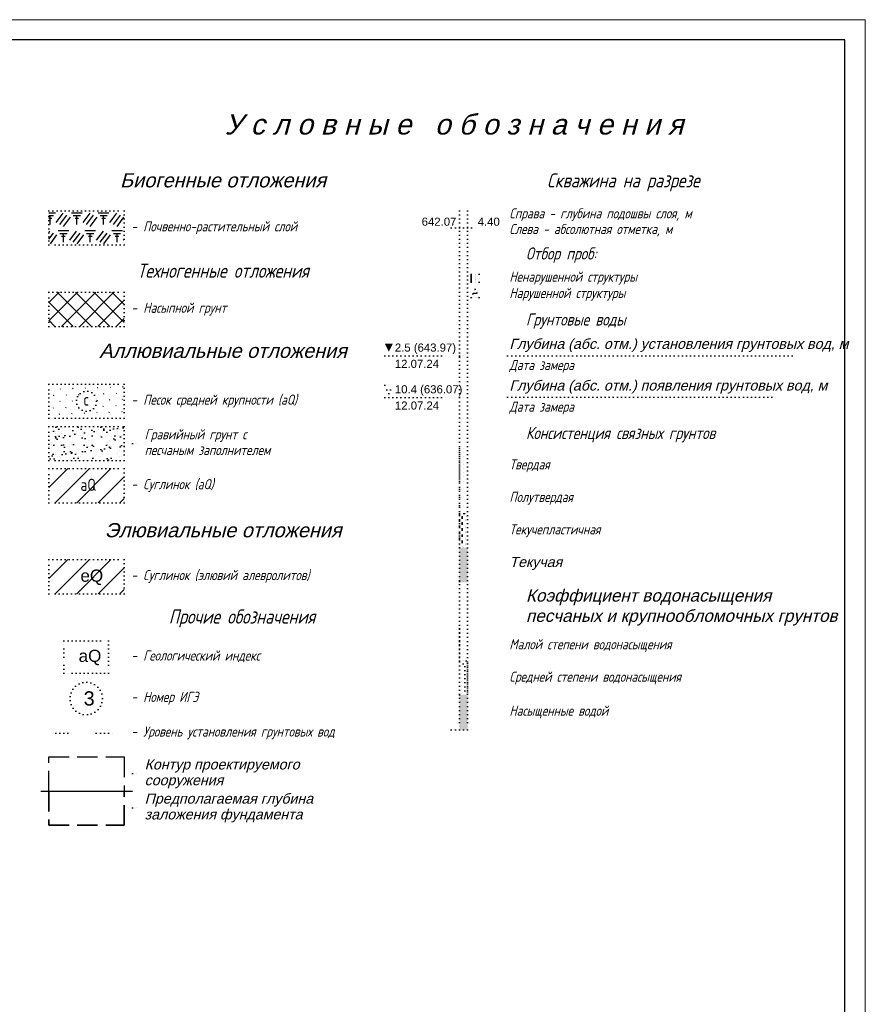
# Model space of a CAD drawing. Header units: millimetres. Extents: x -56135 to 1694203, y -446411 to -23139.
# Tile 49 of 256: x 301200 to 322021, y -122766 to -98505. Entities that reach past the tile are written whole.
import ezdxf

# ---------------------------------------------------------------- set-up
doc = ezdxf.new("R2010")
doc.units = ezdxf.units.MM
for name, pattern in [('CONTI', [1, 0, 1]), ('DASHED', [7, 5, -2, 0]), ('L2', [1, 0, 1])]:
    doc.linetypes.add(name, pattern=pattern)
for name, color, linetype in [('CUT_LRS', 7, 'CONTI'), ('CUT_TST', 7, 'CONTI'), ('ТОЛСТЫЕ_ОСНОВНЫЕ', 6, 'Continuous')]:
    doc.layers.add(name, color=color, linetype=linetype)
doc.layers.add('ТОНКИЕ', color=7, linetype='Continuous', lineweight=9)
doc.styles.get("Standard").update_dxf_attribs({"font": 'arial.ttf'})

# ---------------------------------------------------------------- blocks, each defined once
blk = doc.blocks.new('*U42')
at = {"layer": 'ТОЛСТЫЕ_ОСНОВНЫЕ', "color": 6}
blk.add_lwpolyline([(20, 5), (1256, 5), (1256, 589), (20, 589)], close=True, dxfattribs=at)
at = {"layer": 'ТОНКИЕ'}
blk.add_lwpolyline([(0, 0), (1261, 0), (1261, 594), (0, 594)], close=True, dxfattribs=at)
blk = doc.blocks.new('UZ_971')
at = {"layer": 'CUT_TST', "color": 0}
for p, q in [((0, 0), (1, 2)), ((2, 0), (0, 0)), ((1, 2), (0.4, 0)), ((1, 2), (0.7, 0)), ((1, 2), (2, 0)), ((1, 2), (1, 0)), ((1, 2), (1.3, 0)), ((1, 2), (1.6, 0))]:
    blk.add_line(p, q, dxfattribs=at)
blk = doc.blocks.new('A$C2B6B7B2D')
at = {"layer": 'CUT_TST', "color": 7}
blk.add_blockref('UZ_971', (0, 0), dxfattribs=at)
blk = doc.blocks.new('UZ_970')
at = {"layer": 'CUT_TST', "color": 0}
for p, q in [((0, 0), (0, 2)), ((0, 2), (2, 2)), ((0, 1.8), (2, 1.8)), ((0, 1.6), (2, 1.6)), ((0, 1.4), (2, 1.4)), ((0, 1.2), (2, 1.2)), ((0, 1), (2, 1)), ((0, 0.8), (2, 0.8)), ((0, 0.6), (2, 0.6)), ((0, 0.4), (2, 0.4)), ((0, 0.2), (2, 0.2)), ((2, 0), (0, 0)), ((2, 2), (2, 0))]:
    blk.add_line(p, q, dxfattribs=at)
blk = doc.blocks.new('A$C458D1F04')
at = {"layer": 'CUT_TST', "color": 7}
blk.add_blockref('UZ_970', (0, 0), dxfattribs=at)
blk = doc.blocks.new('A$C2F1267D6')
blk.add_lwpolyline([(0, 8.42), (18.55, 8.42), (18.55, 0), (0, 0)], close=True)
blk = doc.blocks.new('разрезы геология 1-1')
h = blk.add_hatch()
h.set_pattern_fill('POCHVA', color=256, scale=22, style=0)
h.set_pattern_definition([(0, (87.738, 40.965), (3.3, 4.4), [2.64, -3.96]), (0, (88.178, 40.305), (3.3, 4.4), [1.76, -4.84]), (0, (88.618, 39.645), (3.3, 4.4), [0.88, -5.72]), (90, (89.058, 38.105), (-3.3, 4.4), [2.2, -6.6]), (53.13, (90.598, 38.589), (-6.6, 1e-05), [2.86, -2.64]), (53.13, (91.478, 38.105), (-6.6, 1e-05), [2.86, -2.64]), (53.13, (92.358, 37.621), (-6.6, 1e-05), [2.86, -2.64])])
h.paths.add_polyline_path([(570.58, 341.18), (552.03, 341.18), (552.03, 332.77), (570.58, 332.77)])
h = blk.add_hatch()
h.set_pattern_fill('NET', color=256, angle=45, style=0)
h.set_pattern_definition([(45, (242.097, 101.5284), (-2.245064, 2.245064), []), (135, (242.097, 101.5284), (-2.245064, -2.245064), [])])
h.paths.add_polyline_path([(570.58, 320.85), (552.03, 320.85), (552.03, 312.43), (570.58, 312.43)])
h = blk.add_hatch()
h.set_pattern_fill('PESOK_S', color=256, scale=30, style=0)
h.set_pattern_definition([(45, (87.738, 31.6633), (-1.484924, 1.484924), [0.15, -2.1])])
h.paths.add_polyline_path([(570.58, 298.21), (552.03, 298.21), (552.03, 289.79), (570.58, 289.79)])
h.paths.add_polyline_path([(563.78, 293.99, -1), (558.82, 293.99, -1)], flags=16)
h.paths.add_polyline_path([(559.67, 292.36), (562.91, 292.36), (562.91, 295.6), (559.67, 295.6)], flags=8)
h = blk.add_hatch()
h.set_pattern_fill('AR-SAND', color=256, scale=0.07, style=0)
h.set_pattern_definition([(37.5, (87.738, 45.2263), (-0.112002, 3.425893), [0, -2.70256, 0, -3.0226, 0, -2.88925]), (7.5, (87.738, 45.2263), (3.146663, 5.017776), [0, -1.45796, 0, -2.43586, 0, -0.93345]), (327.5, (85.551, 45.2263), (5.536947, 0.01006), [0, -0.889, 0, -3.2004, 0, -4.1783]), (317.5, (85.551, 45.2263), (5.344895, 1.560505), [0, -0.4445, 0, -2.09804, 0, -2.4003])])
h.paths.add_polyline_path([(570.58, 287.79), (552.03, 287.79), (552.03, 284.42), (552.09, 284.42), (552.6, 283.91), (552.6, 283.4), (552.09, 282.89), (552.03, 282.89), (552.03, 279.37), (570.58, 279.37)])
h.paths.add_polyline_path([(562.29, 284.42), (562.8, 283.91), (562.8, 283.4), (562.29, 282.89), (561.78, 282.89), (561.27, 283.4), (561.27, 283.91), (561.78, 284.42)], flags=16)
h.paths.add_polyline_path([(563.82, 286.46), (564.33, 286.97), (564.84, 286.97), (565.35, 286.46), (565.35, 285.95), (564.84, 285.44), (564.33, 285.44), (563.82, 285.95)], flags=16)
h.paths.add_polyline_path([(560.25, 285.95), (559.74, 285.44), (559.23, 285.44), (558.72, 285.95), (558.72, 286.46), (559.23, 286.97), (559.74, 286.97), (560.25, 286.46)], flags=16)
h.paths.add_polyline_path([(564.84, 281.87), (565.35, 281.36), (565.35, 280.85), (564.84, 280.34), (564.33, 280.34), (563.82, 280.85), (563.82, 281.36), (564.33, 281.87)], flags=16)
h.paths.add_polyline_path([(566.88, 284.42), (567.39, 284.42), (567.9, 283.91), (567.9, 283.4), (567.39, 282.89), (566.88, 282.89), (566.37, 283.4), (566.37, 283.91)], flags=16)
h.paths.add_polyline_path([(560.25, 281.36), (560.25, 280.85), (559.74, 280.34), (559.23, 280.34), (558.72, 280.85), (558.72, 281.36), (559.23, 281.87), (559.74, 281.87)], flags=16)
h.paths.add_polyline_path([(557.7, 283.4), (557.19, 282.89), (556.68, 282.89), (556.17, 283.4), (556.17, 283.91), (556.68, 284.42), (557.19, 284.42), (557.7, 283.91)], flags=16)
h.paths.add_polyline_path([(568.92, 286.46), (569.43, 286.97), (569.94, 286.97), (570.45, 286.46), (570.45, 285.95), (569.94, 285.44), (569.43, 285.44), (568.92, 285.95)], flags=16)
h.paths.add_polyline_path([(555.15, 285.95), (554.64, 285.44), (554.13, 285.44), (553.62, 285.95), (553.62, 286.46), (554.13, 286.97), (554.64, 286.97), (555.15, 286.46)], flags=16)
h.paths.add_polyline_path([(569.43, 281.87), (569.94, 281.87), (570.45, 281.36), (570.45, 280.85), (569.94, 280.34), (569.43, 280.34), (568.92, 280.85), (568.92, 281.36)], flags=16)
h.paths.add_polyline_path([(555.15, 280.85), (554.64, 280.34), (554.13, 280.34), (553.62, 280.85), (553.62, 281.36), (554.13, 281.87), (554.64, 281.87), (555.15, 281.36)], flags=16)
for points in [[(655.12, 257.92), (653.12, 257.92), (653.12, 249.33), (654.12, 249.33), (655.12, 249.33)], [(655.12, 221.63), (653.12, 221.63), (653.12, 213.03), (654.12, 213.03), (655.12, 213.03)]]:
    blk.add_hatch(color=256).paths.add_polyline_path(points)
at = {"layer": 'CUT_LRS', "linetype": 'Continuous'}
h = blk.add_hatch(dxfattribs=at)
h.set_pattern_fill('SUGL_D', color=256, scale=30, style=0)
h.set_pattern_definition([(45, (826.812, -15.2835), (-2.65165, 2.65165), [])])
h.paths.add_polyline_path([(552.03, 277.37), (552.03, 268.95), (570.58, 268.95), (570.58, 277.37)])
h.paths.add_polyline_path([(558.85, 270.18), (564.21, 270.18), (564.21, 276.29), (558.85, 276.29)], flags=24)
h = blk.add_hatch(dxfattribs=at)
h.set_pattern_fill('SUGL_D', color=256, scale=30, style=0)
h.set_pattern_definition([(45, (826.812, -37.681), (-2.65165, 2.65165), [])])
h.paths.add_polyline_path([(570.58, 254.97), (552.03, 254.97), (552.03, 246.55), (570.58, 246.55)])
h.paths.add_polyline_path([(559.05, 253.25), (564, 253.25), (564, 248.74), (559.05, 248.74)], flags=24)
at = {"color": 5}
for p, q in [((634.72, 305.2), (650.12, 305.2)), ((634.72, 297.92), (636.72, 297.92)), ((635.72, 295.92), (634.72, 297.92)), ((635.72, 295.92), (636.72, 297.92)), ((634.72, 294.92), (650.12, 294.92))]:
    blk.add_line(p, q, dxfattribs=at)
for p, q in [((553.62, 286.46), (554.13, 286.97)), ((553.62, 285.95), (553.62, 286.46)), ((554.13, 286.97), (554.64, 286.97)), ((555.15, 286.46), (554.64, 286.97)), ((555.15, 285.95), (555.15, 286.46)), ((558.72, 286.46), (559.23, 286.97)), ((558.72, 285.95), (558.72, 286.46)), ((559.23, 286.97), (559.74, 286.97)), ((560.25, 286.46), (559.74, 286.97)), ((560.25, 285.95), (560.25, 286.46)), ((563.82, 286.46), (564.33, 286.97)), ((563.82, 285.95), (563.82, 286.46)), ((564.33, 286.97), (564.84, 286.97)), ((565.35, 286.46), (564.84, 286.97)), ((565.35, 285.95), (565.35, 286.46)), ((568.92, 286.46), (569.43, 286.97)), ((568.92, 285.95), (568.92, 286.46)), ((569.43, 286.97), (569.94, 286.97)), ((570.45, 286.46), (569.94, 286.97)), ((570.45, 285.95), (570.45, 286.46)), ((552.03, 284.42), (552.09, 284.42)), ((552.6, 283.91), (552.09, 284.42)), ((552.6, 283.4), (552.6, 283.91)), ((554.13, 285.44), (553.62, 285.95)), ((554.13, 285.44), (554.64, 285.44)), ((554.64, 285.44), (555.15, 285.95)), ((556.17, 283.91), (556.68, 284.42)), ((556.17, 283.4), (556.17, 283.91)), ((556.68, 284.42), (557.19, 284.42)), ((557.7, 283.91), (557.19, 284.42)), ((557.7, 283.4), (557.7, 283.91)), ((559.23, 285.44), (558.72, 285.95)), ((559.23, 285.44), (559.74, 285.44)), ((559.74, 285.44), (560.25, 285.95)), ((561.27, 283.91), (561.78, 284.42)), ((561.27, 283.4), (561.27, 283.91)), ((561.78, 284.42), (562.29, 284.42)), ((562.8, 283.91), (562.29, 284.42)), ((562.8, 283.4), (562.8, 283.91)), ((564.33, 285.44), (563.82, 285.95)), ((564.33, 285.44), (564.84, 285.44)), ((564.84, 285.44), (565.35, 285.95)), ((566.37, 283.91), (566.88, 284.42)), ((566.37, 283.4), (566.37, 283.91)), ((566.88, 284.42), (567.39, 284.42)), ((567.9, 283.91), (567.39, 284.42)), ((567.9, 283.4), (567.9, 283.91)), ((569.43, 285.44), (568.92, 285.95)), ((569.43, 285.44), (569.94, 285.44)), ((569.94, 285.44), (570.45, 285.95)), ((552.03, 282.89), (552.09, 282.89)), ((552.09, 282.89), (552.6, 283.4)), ((553.62, 281.36), (554.13, 281.87)), ((554.13, 281.87), (554.64, 281.87)), ((555.15, 281.36), (554.64, 281.87)), ((556.68, 282.89), (556.17, 283.4)), ((556.68, 282.89), (557.19, 282.89)), ((557.19, 282.89), (557.7, 283.4)), ((558.72, 281.36), (559.23, 281.87)), ((559.23, 281.87), (559.74, 281.87)), ((560.25, 281.36), (559.74, 281.87)), ((561.78, 282.89), (561.27, 283.4)), ((561.78, 282.89), (562.29, 282.89)), ((562.29, 282.89), (562.8, 283.4)), ((563.82, 281.36), (564.33, 281.87)), ((564.33, 281.87), (564.84, 281.87)), ((565.35, 281.36), (564.84, 281.87)), ((566.88, 282.89), (566.37, 283.4)), ((566.88, 282.89), (567.39, 282.89)), ((567.39, 282.89), (567.9, 283.4)), ((568.92, 281.36), (569.43, 281.87)), ((569.43, 281.87), (569.94, 281.87)), ((570.45, 281.36), (569.94, 281.87)), ((553.62, 280.85), (553.62, 281.36)), ((554.13, 280.34), (553.62, 280.85)), ((554.13, 280.34), (554.64, 280.34)), ((554.64, 280.34), (555.15, 280.85)), ((555.15, 280.85), (555.15, 281.36)), ((558.72, 280.85), (558.72, 281.36)), ((559.23, 280.34), (558.72, 280.85)), ((559.23, 280.34), (559.74, 280.34)), ((559.74, 280.34), (560.25, 280.85)), ((560.25, 280.85), (560.25, 281.36)), ((563.82, 280.85), (563.82, 281.36)), ((564.33, 280.34), (563.82, 280.85)), ((564.33, 280.34), (564.84, 280.34)), ((564.84, 280.34), (565.35, 280.85)), ((565.35, 280.85), (565.35, 281.36)), ((568.92, 280.85), (568.92, 281.36)), ((569.43, 280.34), (568.92, 280.85)), ((569.43, 280.34), (569.94, 280.34)), ((569.94, 280.34), (570.45, 280.85)), ((570.45, 280.85), (570.45, 281.36)), ((654.78, 230), (653.12, 228.35)), ((653.78, 230), (653.12, 229.35)), ((655.12, 229.35), (653.12, 227.35)), ((655.12, 228.35), (653.12, 226.35)), ((655.12, 227.35), (653.12, 225.35)), ((655.12, 226.35), (653.12, 224.35)), ((655.12, 225.35), (653.12, 223.35)), ((655.12, 224.35), (653.12, 222.35)), ((655.12, 223.35), (653.4, 221.63)), ((655.12, 222.35), (654.4, 221.63))]:
    blk.add_line(p, q)
for points in [[(552.03, 340.91), (570.58, 340.91), (570.58, 332.49), (552.03, 332.49)], [(552.03, 320.85), (570.58, 320.85), (570.58, 312.43), (552.03, 312.43)], [(552.03, 287.79), (570.58, 287.79), (570.58, 279.37), (552.03, 279.37)], [(552.03, 277.37), (570.58, 277.37), (570.58, 268.95), (552.03, 268.95)], [(552.03, 254.97), (570.58, 254.97), (570.58, 246.55), (552.03, 246.55)], [(555.74, 230.94), (555.74, 234.94), (566.74, 234.94), (566.74, 226.94), (555.74, 226.94)]]:
    blk.add_lwpolyline(points, close=True)
for points in [[(653.12, 340.91), (653.12, 213.03)], [(653.12, 340.91), (655.12, 340.91)], [(655.12, 340.91), (655.12, 213.03)], [(651.11, 336.72), (655.12, 336.72)], [(655.12, 336.72), (657.14, 336.72)], [(653.12, 305.2), (655.12, 305.2)], [(664.98, 305.2), (736.58, 305.2)], [(653.12, 294.94), (655.12, 294.94)], [(664.98, 294.94), (731.63, 294.94)], [(572.6, 283.58), (573.86, 283.58)], [(653.12, 282.32), (655.12, 282.32)], [(653.12, 281.32), (655.12, 281.32)], [(653.12, 280.32), (655.12, 280.32)], [(653.12, 279.32), (655.12, 279.32)], [(653.12, 278.32), (655.12, 278.32)], [(653.12, 277.32), (655.12, 277.32)], [(653.12, 276.32), (655.12, 276.32)], [(653.12, 275.32), (655.12, 275.32)], [(653.12, 274.32), (655.12, 274.32)], [(653.12, 272.32), (655.12, 272.32)], [(653.12, 270.32), (655.12, 270.32)], [(653.12, 268.32), (655.12, 268.32)], [(653.12, 266.32), (655.12, 266.32)], [(653.12, 266.32), (655.12, 266.32)], [(653.12, 266.32), (655.12, 266.32)], [(653.12, 266.3), (655.12, 264.3)], [(653.12, 266.1), (655.12, 264.1)], [(653.12, 265.9), (655.12, 263.9)], [(653.12, 264.8), (655.12, 262.8)], [(653.12, 264.6), (655.12, 262.6)], [(654.2, 266.32), (655.12, 265.4)], [(654.4, 266.32), (655.12, 265.6)], [(654.6, 266.32), (655.12, 265.8)], [(653.12, 264.4), (655.12, 262.4)], [(653.12, 263.3), (655.12, 261.3)], [(653.12, 263.1), (655.12, 261.1)], [(653.12, 262.9), (655.12, 260.9)], [(653.12, 261.8), (655.12, 259.8)], [(653.12, 261.6), (655.12, 259.6)], [(653.12, 261.4), (655.12, 259.4)], [(653.12, 260.3), (655.12, 258.3)], [(653.12, 260.1), (655.12, 258.1)], [(653.12, 259.9), (655.1, 257.92)], [(653.12, 258.8), (654, 257.92)], [(653.12, 258.6), (653.8, 257.92)], [(653.12, 258.4), (653.6, 257.92)], [(653.12, 257.92), (655.12, 257.92)], [(653.12, 249.52), (655.12, 249.52)], [(653.12, 238), (655.12, 238)], [(653.12, 237), (655.12, 237)], [(653.12, 236), (655.12, 236)], [(653.12, 235), (655.12, 235)], [(653.12, 234), (655.12, 234)], [(653.12, 233), (655.12, 233)], [(653.12, 232), (655.12, 232)], [(653.12, 231), (655.12, 231)], [(653.12, 230), (655.12, 230)], [(653.12, 230), (655.06, 230)], [(653.12, 221.63), (655.12, 221.63)], [(651.12, 213.03), (657.12, 213.03)], [(572.6, 202.23), (573.86, 202.23)], [(572.6, 193.81), (573.86, 193.81)]]:
    blk.add_lwpolyline(points)
blk.add_lwpolyline([(635.72, 306.2, 0, 2, 0), (635.72, 308.2, 0, 2, 0)], format="xyseb", dxfattribs=at)
for points in [[(553.71, 212.21), (558.71, 212.21)], [(563.71, 212.21), (568.71, 212.21)]]:
    blk.add_lwpolyline(points, dxfattribs=at)
blk.add_circle((561.3, 293.99), 2.48)
at = {"layer": 'CUT_LRS', "linetype": 'DASHED'}
blk.add_lwpolyline([(552.03, 197.9), (552.03, 206.32), (570.58, 206.32), (570.58, 197.9)], dxfattribs=at)
at = {"layer": 'CUT_LRS', "linetype": 'Continuous'}
blk.add_lwpolyline([(550.03, 197.9), (572.58, 197.9)], dxfattribs=at)
at = {"layer": 'CUT_LRS', "linetype": 'DASHED', "lineweight": 35}
blk.add_lwpolyline([(552.03, 197.9), (552.03, 189.48), (570.58, 189.48), (570.58, 197.9)], dxfattribs=at)
at = {"layer": 'CUT_LRS', "linetype": 'L2'}
blk.add_circle((561.22, 220.75), 4, dxfattribs=at)
for name, p in [('A$C458D1F04', (655.99, 323.29)), ('A$C2B6B7B2D', (655.99, 319.57)), ('A$C2F1267D6', (552.03, 289.79))]:
    blk.add_blockref(name, p)
for s, p in [('642.07', (643.82, 337.22)), ('4.40', (657.62, 337.22))]:
    blk.add_text(s, height=2).set_placement(p)
at = {"color": 5}
for s, p in [('2.5 (643.97)', (637.22, 306.2)), ('12.07.24', (637.22, 302.2)), ('10.4 (636.07)', (637.22, 295.92)), ('12.07.24', (637.24, 291.92))]:
    blk.add_text(s, height=2, dxfattribs=at).set_placement(p)
for s, insert, char_height, width, attachment_point in [('{\\Q15;У с л о в н ы е   о б о з н а ч е н и я}', (651.76, 362.16), 5, 145.1696, 5), ('{\\Q15;Биогенные отложения}', (594.91, 348.4), 3.5, 86.0482, 5), ('{\\fGOST type A|b0|i0|c204|p2;\\Q15;Скважина на разрезе}', (693.47, 347.92), 3.5, 86.0482, 5), ('{\\fGOST type A|b0|i0|c204|p2;\\Q15;Справа - глубина подошвы слоя, м}', (665.42, 341.53), 2.5, 76.7426, 1), ('{\\Fcs_gost2304|c204;- \\fGOST type A|b0|i0|c204|p2;\\Q15;Почвенно-растительный слой}', (572.6, 338.33), 2.5, 76.7426, 1), ('{\\fGOST type A|b0|i0|c204|p2;\\Q15;Слева - абсолютная отметка, м}', (665.42, 337.67), 2.5, 76.7426, 1), ('{\\fGOST type A|b0|i0|c204|p2;\\H1.2x;\\Q15;Отбор проб:}', (669.5, 331.89), 2.5, 76.7426, 1), ('{\\fGOST type A|b0|i0|c204|p2;\\Q15;Техногенные отложения}', (594.91, 326.15), 3.5, 86.0482, 5), ('{\\fGOST type A|b0|i0|c204|p2;\\Q15;Ненарушенной структуры}', (665.42, 325.91), 2.5, 76.7426, 1), ('{\\fGOST type A|b0|i0|c204|p2;\\Q15;Нарушенной структуры}', (665.42, 321.91), 2.5, 76.7426, 1), ('{\\Fcs_gost2304|c204;- \\fGOST type A|b0|i0|c204|p2;\\Q15;Насыпной грунт}', (572.6, 318.26), 2.5, 76.7426, 1), ('{\\fGOST type A|b0|i0|c204|p2;\\H1.2x;\\Q15;Грунтовые воды}', (669.5, 315.63), 2.5, 76.7426, 1), ('{\\Q15;Аллювиальные отложения}', (594.91, 306.39), 3.5, 86.0482, 5), ('{\\Q15;Глубина (абс. отм.) установления грунтовых вод, м}', (665.42, 309.38), 2.5, 89.4884, 1), ('{\\fGOST type A|b0|i0|c204|p2;\\Q15;Дата замера}', (665.42, 304.15), 2.5, 76.7426, 1), ('{\\Q15;Глубина (абс. отм.) появления грунтовых вод, м}', (665.42, 299.12), 2.5, 89.4884, 1), ('{\\Fcs_gost2304|c204;- \\fGOST type A|b0|i0|c204|p2;\\Q15;Песок средней крупности (aQ)}', (572.6, 295.62), 2.5, 76.7426, 1), ('{\\fGOST type A|b0|i0|c204|p2;\\Q15;Дата замера}', (665.42, 293.89), 2.5, 76.7426, 1), ('{\\fGOST type A|b0|i0|c204|p2;\\Q15;Гравийный грунт с}', (575.6, 287.09), 2.5, 76.7426, 1), ('{\\fGOST type A|b0|i0|c204|p2;\\H1.2x;\\Q15;Консистенция связных грунтов}', (669.5, 287.65), 2.5, 76.7426, 1), ('{\\fGOST type A|b0|i0|c204|p2;\\Q15;песчаным заполнителем}', (575.6, 283.2), 2.5, 76.7426, 1), ('{\\fGOST type A|b0|i0|c204|p2;\\Q15;Твердая}', (665.42, 279.66), 2.5, 76.7426, 1), ('{\\fGOST type A|b0|i0|c0|p2;aQ}', (559.8, 274.89), 3, 10.9905, 1), ('{\\Fcs_gost2304|c204;- \\fGOST type A|b0|i0|c204|p2;\\Q15;Суглинок (aQ)}', (572.6, 274.79), 2.5, 76.7426, 1), ('{\\fGOST type A|b0|i0|c204|p2;\\Q15;Полутвердая}', (665.42, 271.66), 2.5, 76.7426, 1), ('{\\Q15;Элювиальные отложения}', (594.91, 262.17), 3.5, 86.0482, 5), ('{\\fGOST type A|b0|i0|c204|p2;\\Q15;Текучепластичная}', (665.42, 263.66), 2.5, 76.7426, 1), ('{\\Q15;Текучая}', (665.42, 255.62), 2.5, 76.7426, 1), ('еQ', (559.8, 252.5), 3, 10.9905, 1), ('{\\Fcs_gost2304|c204;- \\fGOST type A|b0|i0|c204|p2;\\Q15;Суглинок (элювий алевролитов)}', (572.6, 252.39), 2.5, 76.7426, 1), ('{\\H1.2x;\\Q15;Коэффициент водонасыщения \\Pпесчаных и крупнообломочных грунтов}', (669.5, 247.61), 2.5, 99.4837, 1), ('{\\fGOST type A|b0|i0|c204|p2;\\Q15;Прочие обозначения}', (599.57, 240.45), 3.5, 86.0482, 5), ('{\\fGOST type A|b0|i0|c204|p2;\\Q15;Малой степени водонасыщения}', (665.42, 235.35), 2.5, 76.7426, 1), ('аQ', (559.35, 232.74), 3, 10.9905, 1), ('{\\Fcs_gost2304|c204;- \\fGOST type A|b0|i0|c204|p2;\\Q15;Геологический индекс}', (572.6, 232.57), 2.5, 76.7426, 1), ('{\\fGOST type A|b0|i0|c204|p2;\\Q15;Средней степени водонасыщения}', (665.42, 227.35), 2.5, 76.7426, 1), ('3', (560.58, 222.5), 3.5, 10.9905, 1), ('{\\Fcs_gost2304|c204;- \\fGOST type A|b0|i0|c204|p2;\\Q15;Номер ИГЭ}', (572.6, 222.38), 2.5, 76.7426, 1), ('{\\fGOST type A|b0|i0|c204|p2;\\Q15;Насыщенные водой}', (665.42, 218.97), 2.5, 76.7426, 1), ('{\\Fcs_gost2304|c204;- \\fGOST type A|b0|i0|c204|p2;\\Q15;Уровень установления грунтовых вод}', (572.6, 213.84), 2.5, 76.7426, 1), ('{\\Q15;Контур проектируемого}', (575.6, 205.74), 2.5, 76.7426, 1), ('{\\Q15;сооружения}', (575.6, 201.85), 2.5, 76.7426, 1), ('{\\Q15;Предполагаемая глубина}', (575.6, 197.32), 2.5, 76.7426, 1), ('{\\Q15;заложения фундамента}', (575.6, 193.43), 2.5, 76.7426, 1)]:
    blk.add_mtext(s, dxfattribs=dict(insert=insert, char_height=char_height, width=width, attachment_point=attachment_point))
at = {"linetype": 'ByBlock', "insert": (561.2, 294.38), "char_height": 0.2, "width": 3.9187, "attachment_point": 5}
blk.add_mtext('{\\Fcs_gost2304|c204;\\H15x;с}', dxfattribs=at)

msp = doc.modelspace()

# ---------------------------------------------------------------- block references
at = {"xscale": 100, "yscale": 100, "zscale": 100}
msp.add_blockref('*U42', (195920.7, -157904.7), dxfattribs=at)
at = {"layer": 'CUT_LRS', "linetype": 'Continuous', "xscale": 100, "yscale": 100, "zscale": 100}
msp.add_blockref('разрезы геология 1-1', (246715.4, -137303.9), dxfattribs=at)

doc.saveas('drawing.dxf')
